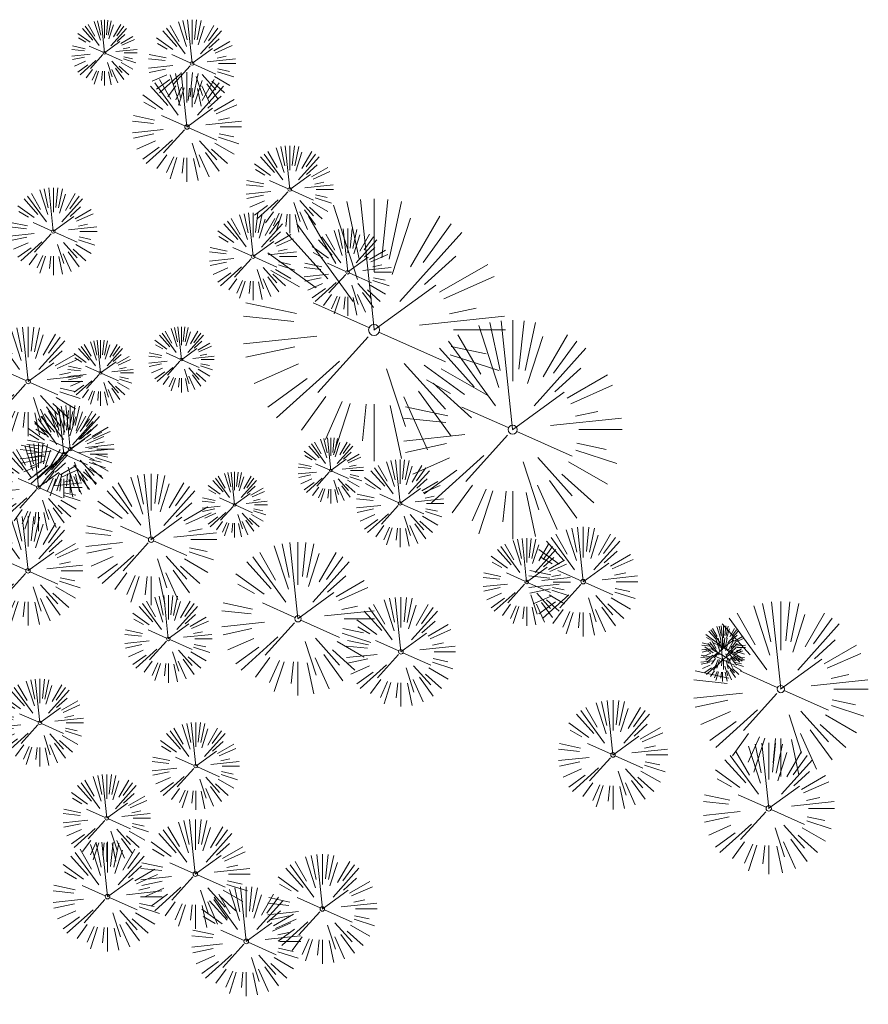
# Model space of a CAD drawing. Header units: feet. Extents: x 1134296 to 1140710, y 647902 to 649877.
# Tile 40 of 42: x 1135099 to 1135215, y 649267 to 649402. Entities that reach past the tile are written whole.
import ezdxf

# ---------------------------------------------------------------- set-up
doc = ezdxf.new("R2010")
doc.units = ezdxf.units.FT
doc.header["$MEASUREMENT"] = 0
for name, color, linetype in [('C-PRKG-ASPH', 5, 'Continuous'), ('G-TEXT-ST02', 2, 'Continuous'), ('G-XREF', 7, 'Continuous')]:
    doc.layers.add(name, color=color, linetype=linetype)
doc.layers.add('V-SITE-VEGE', color=8, linetype='Continuous', lineweight=18)

# ---------------------------------------------------------------- blocks, each defined once
blk = doc.blocks.new('V-SITE-VEGE-Coniferious Tree 2')
at = {"color": 0, "linetype": 'ByBlock'}
for p, q in [((-0.0575, 0.2704), (-0.104, 0.4891)), ((-0.0003, 0.0026), (-0.0523, 0.4973)), ((0, 0.2219), (0, 0.5)), ((0.0289, 0.2753), (0.0522, 0.4973)), ((0.0572, 0.2693), (0.1039, 0.4891)), ((-0.0626, 0.1926), (-0.1545, 0.4755)), ((-0.146, 0.2528), (-0.25, 0.433)), ((0.0685, 0.211), (0.1382, 0.4256)), ((0.1391, 0.2411), (0.25, 0.433)), ((-0.0791, 0.1089), (-0.2939, 0.4045)), ((0.1869, 0.2573), (0.2939, 0.4045)), ((-0.1757, 0.1951), (-0.3346, 0.3716)), ((0.0978, 0.1086), (0.3345, 0.3716)), ((-0.2201, 0.1599), (-0.4046, 0.2939)), ((0.192, 0.1729), (0.3116, 0.2806)), ((-0.2844, 0.1642), (-0.3931, 0.227)), ((0.2488, 0.1436), (0.433, 0.25)), ((0.2659, 0.1184), (0.4568, 0.2034)), ((-0.0009, -0.0007), (0.235, 0.1707)), ((-0.2961, 0.0629), (-0.4891, 0.1039)), ((-0.0199, 0.0089), (-0.2319, 0.1032)), ((0.2873, 0.0611), (0.3885, 0.0826)), ((-0.306, 0.0322), (-0.4973, 0.0523)), ((0.1731, 0.0182), (0.4972, 0.0523)), ((0.3025, 0), (0.5, 0)), ((-0.2183, -0.0229), (-0.4973, -0.0523)), ((-0.023, -0.0255), (-0.2138, -0.2374)), ((0.0185, -0.0083), (0.272, -0.1211)), ((-0.3022, -0.0642), (-0.4891, -0.1039)), ((0.2936, -0.0624), (0.4274, -0.0908)), ((0.2891, -0.094), (0.4755, -0.1545)), ((-0.2881, -0.1283), (-0.4568, -0.2034)), ((-0.132, -0.1189), (-0.3716, -0.3346)), ((0.0478, -0.1473), (0.1192, -0.3671)), ((0.1144, -0.1271), (0.2718, -0.3019)), ((0.2555, -0.1475), (0.433, -0.25)), ((-0.2545, -0.1849), (-0.4046, -0.2939)), ((0.2254, -0.2029), (0.3716, -0.3346)), ((-0.1843, -0.2536), (-0.2767, -0.3808)), ((0.1131, -0.2541), (0.2033, -0.4568)), ((0.1689, -0.2325), (0.2939, -0.4045)), ((-0.1214, -0.2725), (-0.1856, -0.4168)), ((-0.091, -0.2799), (-0.1545, -0.4755)), ((-0.0297, -0.2818), (-0.0443, -0.4216)), ((0, -0.2818), (0, -0.5)), ((0.061, -0.2873), (0.1039, -0.4891))]:
    blk.add_line(p, q, dxfattribs=at)
blk.add_circle((0, 0), 0.0208)
blk = doc.blocks.new('C_XBASE-PACTOLA_02403811')
at = {"layer": 'V-SITE-VEGE'}
for p, xscale, yscale, zscale in [((1135110.36, 649397.07), 8.999891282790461, 8.999891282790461, 8.999891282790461), ((1135121.67, 649386.91), 14.99981880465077, 14.99981880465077, 14.99981880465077), ((1135147.33, 649359.08), 35.99956513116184, 35.99956513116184, 35.99956513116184), ((1135099.89, 649352.03), 14.99981880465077, 14.99981880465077, 14.99981880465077), ((1135120.91, 649355.02), 8.999891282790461, 8.999891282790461, 8.999891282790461), ((1135166.33, 649345.43), 29.99963760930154, 29.99963760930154, 29.99963760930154), ((1135109.83, 649353.2), 8.999891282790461, 8.999891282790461, 8.999891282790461), ((1135141.39, 649339.82), 8.999891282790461, 8.999891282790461, 8.999891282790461), ((1135116.75, 649330.35), 17.99978256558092, 17.99978256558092, 17.99978256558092), ((1135128.21, 649335.13), 8.999891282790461, 8.999891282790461, 8.999891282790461), ((1135099.88, 649326.07), 14.99981880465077, 14.99981880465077, 14.99981880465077), ((1135176, 649324.58), 14.99981880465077, 14.99981880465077, 14.99981880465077), ((1135136.89, 649319.5), 20.99974632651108, 20.99974632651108, 20.99974632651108), ((1135151.01, 649314.97), 14.99981880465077, 14.99981880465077, 14.99981880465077), ((1135180.09, 649300.84), 14.99981880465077, 14.99981880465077, 14.99981880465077), ((1135201.44, 649293.5), 17.99978256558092, 17.99978256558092, 17.99978256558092), ((1135122.82, 649284.51), 14.99981880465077, 14.99981880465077, 14.99981880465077), ((1135110.77, 649281.41), 14.99981880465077, 14.99981880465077, 14.99981880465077), ((1135140.24, 649279.73), 14.99981880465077, 14.99981880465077, 14.99981880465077), ((1135129.8, 649275.28), 14.99981880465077, 14.99981880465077, 14.99981880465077)]:
    blk.add_blockref('V-SITE-VEGE-Coniferious Tree 2', p, dxfattribs=dict(at, xscale=xscale, yscale=yscale, zscale=zscale))
at = {"layer": 'V-SITE-VEGE', "rotation": 8.537736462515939e-07}
for p, xscale, yscale, zscale in [((1135122.37, 649395.61), 11.99985504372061, 11.99985504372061, 11.99985504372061), ((1135135.77, 649378.34), 11.99985504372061, 11.99985504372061, 11.99985504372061), ((1135103.35, 649372.58), 11.99985504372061, 11.99985504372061, 11.99985504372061), ((1135130.74, 649369.15), 11.99985504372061, 11.99985504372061, 11.99985504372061), ((1135143.71, 649367), 11.99985504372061, 11.99985504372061, 11.99985504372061), ((1135105.67, 649342.75), 11.99985504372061, 11.99985504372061, 11.99985504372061), ((1135104.79, 649342.06), 11.99985504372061, 11.99985504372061, 11.99985504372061), ((1135101.3, 649337.51), 11.99985504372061, 11.99985504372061, 11.99985504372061), ((1135150.89, 649335.32), 11.99985504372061, 11.99985504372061, 11.99985504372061), ((1135168.25, 649324.54), 11.99985504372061, 11.99985504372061, 11.99985504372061), ((1135119.12, 649316.74), 11.99985504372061, 11.99985504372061, 11.99985504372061), ((1135203.09, 649309.87), 23.99971008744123, 23.99971008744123, 23.99971008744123), ((1135195.25, 649315.57), 5.999927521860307, 5.999927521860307, 5.999927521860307), ((1135195.12, 649313.89), 5.999927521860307, 5.999927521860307, 5.999927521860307), ((1135101.5, 649305.25), 11.99985504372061, 11.99985504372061, 11.99985504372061), ((1135122.88, 649299.3), 11.99985504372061, 11.99985504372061, 11.99985504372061), ((1135110.68, 649292.17), 11.99985504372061, 11.99985504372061, 11.99985504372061)]:
    blk.add_blockref('V-SITE-VEGE-Coniferious Tree 2', p, dxfattribs=dict(at, xscale=xscale, yscale=yscale, zscale=zscale))
blk = doc.blocks.new('C_PHTCH-PACTOLA_02403811')
at = {"layer": 'C-PRKG-ASPH'}
h = blk.add_hatch(dxfattribs=at)
h.set_pattern_fill('ANSI31', color=256, scale=10, angle=70)
edge = h.paths.add_edge_path(flags=16)
edge.add_arc((1135093.57, 648760.36), 542, 143.5704, 153.2664, ccw=False)
edge.add_arc((1135093.57, 648760.36), 542, 133.8743, 143.5704, ccw=False)
edge.add_line((1134717.92, 649151.06), (1134791.74, 649222.04))
edge.add_arc((1134924.81, 649083.64), 192, 124.3358, 133.8743, ccw=False)
edge.add_line((1134816.52, 649242.18), (1134837.54, 649256.54))
edge.add_arc((1134886.61, 649184.7), 87, 64.8666, 124.3358, ccw=False)
edge.add_line((1134923.57, 649263.47), (1134945.86, 649253.01))
edge.add_arc((1134736.9, 648807.59), 492, 56.4591, 64.8666, ccw=False)
edge.add_line((1135008.74, 649217.67), (1135070.9, 649176.46))
edge.add_arc((1135036.64, 649124.78), 62, -10.868, 56.4591, ccw=False)
edge.add_line((1135097.53, 649113.09), (1135091.83, 649083.4))
edge.add_arc((1135001.48, 649100.74), 92, 337.8486, 349.132, ccw=False)
edge.add_line((1135086.69, 649066.05), (1135029.44, 648925.41))
edge.add_arc((1134573.75, 649110.92), 492, 335.736, 337.8486, ccw=False)
edge.add_line((1135022.29, 648908.74), (1134970.11, 648792.98))
edge.add_line((1134970.11, 648792.98), (1134955.07, 648759.62))
edge.add_arc((1134506.53, 648961.81), 492, 331.3466, 335.736, ccw=False)
edge.add_line((1134938.28, 648725.89), (1134902.77, 648660.9))
edge.add_arc((1134778.16, 648728.99), 142, 305.9573, 331.3466, ccw=False)
edge.add_line((1134861.54, 648614.05), (1134757.48, 648538.57))
edge.add_arc((1134835.58, 648430.91), 133, 125.9573, 166.4172)
edge.add_arc((1134672.28, 648470.36), 35, 244.1086, 346.4172, ccw=False)
edge.add_arc((1134691.46, 648509.91), 78.96, 214.9055, 244.1168, ccw=False)
edge.add_line((1134626.71, 648464.73), (1134623.06, 648469.96))
edge.add_arc((1134821.51, 648608.47), 242, 191.1168, 214.9138, ccw=False)
edge.add_line((1134584.05, 648561.81), (1134566.4, 648651.59))
edge.add_arc((1135049.17, 648746.46), 492, 187.9519, 191.1168, ccw=False)
edge.add_line((1134561.9, 648678.39), (1134552.83, 648743.38))
edge.add_arc((1134842.02, 648783.77), 292, 166.3961, 187.9519, ccw=False)
edge.add_line((1134558.21, 648852.45), (1134566.77, 648887.84))
edge.add_arc((1135093.57, 648760.36), 542, 158.0478, 166.3961, ccw=False)
edge.add_arc((1135093.57, 648760.36), 542, 153.2664, 158.0478, ccw=False)
edge = h.paths.add_edge_path()
edge.add_line((1134664.93, 648091.02), (1134641.75, 648097.24))
edge.add_arc((1135131.44, 647965.88), 507, 154.1155, 164.9841, ccw=False)
edge.add_arc((1135131.44, 647965.88), 507, 153.4315, 154.1155, ccw=False)
edge.add_arc((1134241.51, 648410.91), 488, 333.4315, 338.6384)
edge.add_line((1134695.99, 648233.15), (1134704.11, 648253.93))
edge.add_arc((1134529.03, 648322.41), 188, 338.6384, 377.1955)
edge.add_arc((1134651.31, 648360.25), 60, 17.1955, 74.9727)
edge.add_line((1134666.86, 648418.2), (1134661.5, 648419.81))
edge.add_arc((1134691.49, 648509.95), 95, 223.9419, 251.5981, ccw=False)
edge.add_arc((1134691.54, 648509.98), 95.06, 214.9166, 223.9393, ccw=False)
edge.add_line((1134613.59, 648455.57), (1134609.94, 648460.8))
edge.add_arc((1134821.51, 648608.47), 258, 191.1168, 214.9138, ccw=False)
edge.add_line((1134568.35, 648558.72), (1134550.7, 648648.51))
edge.add_arc((1135049.17, 648746.46), 508, 187.9519, 191.1168, ccw=False)
edge.add_line((1134546.06, 648676.18), (1134536.98, 648741.16))
edge.add_arc((1134842.02, 648783.77), 308, 166.3961, 187.9519, ccw=False)
edge.add_line((1134542.66, 648856.22), (1134551.22, 648891.6))
edge.add_arc((1135093.57, 648760.36), 558, 163.9213, 166.3961, ccw=False)
edge.add_arc((1134538.18, 648920.44), 20, 343.9213, 402.7699)
edge.add_line((1134552.86, 648934.02), (1134533.45, 648955.01))
edge.add_arc((1135093.57, 648760.36), 592.98, 146.01874, 160.8371, ccw=False)
edge.add_line((1134601.86, 649091.79), (1134616.58, 649064.03))
edge.add_arc((1134621, 649066.38), 5, 207.9516, 327.0741)
edge.add_arc((1135093.57, 648760.36), 558, 133.8743, 147.0741, ccw=False)
edge.add_line((1134706.83, 649162.6), (1134780.65, 649233.58))
edge.add_arc((1134924.81, 649083.64), 208, 124.3358, 133.8743, ccw=False)
edge.add_line((1134807.49, 649255.39), (1134828.52, 649269.75))
edge.add_arc((1134886.61, 649184.7), 103, 64.8666, 124.3358, ccw=False)
edge.add_line((1134930.36, 649277.95), (1134952.66, 649267.49))
edge.add_arc((1134736.9, 648807.59), 508, 56.4591, 64.8666, ccw=False)
edge.add_line((1135017.58, 649231), (1135079.74, 649189.8))
edge.add_arc((1135036.64, 649124.78), 78, -10.868, 56.4591, ccw=False)
edge.add_line((1135113.25, 649110.08), (1135107.54, 649080.38))
edge.add_arc((1135001.48, 649100.74), 108, 337.8486, 349.132, ccw=False)
edge.add_line((1135101.51, 649060.02), (1135044.25, 648919.38))
edge.add_arc((1134573.75, 649110.92), 508, 335.736, 337.8486, ccw=False)
edge.add_line((1135036.87, 648902.16), (1134969.66, 648753.05))
edge.add_arc((1134506.53, 648961.81), 508, 331.3466, 335.736, ccw=False)
edge.add_line((1134952.32, 648718.22), (1134916.81, 648653.23))
edge.add_arc((1134778.16, 648728.99), 158, 305.9573, 331.3466, ccw=False)
edge.add_line((1134870.94, 648601.1), (1134766.88, 648525.62))
edge.add_arc((1134835.58, 648430.91), 117, 125.9573, 162.2649)
edge.add_arc((1134752.71, 648457.41), 30, 162.2649, 196.8024)
edge.add_arc((1134835.58, 648430.91), 113, 170.9217, 197.5477)
edge.add_line((1134727.84, 648396.84), (1134731.16, 648386.32))
edge.add_arc((1134529.03, 648322.41), 212, 11.3401, 17.5477, ccw=False)
edge.add_arc((1134529.06, 648322.4), 211.97, -20.6491, 11.3422, ccw=False)
edge.add_arc((1134759.87, 648235.31), 34.72, 159.1872, 239.4136)
edge.add_line((1134742.2, 648205.42), (1134709.51, 648185.7))
edge.add_line((1134709.51, 648185.7), (1134699, 648181.01))
edge.add_arc((1135131.44, 647965.88), 483, 153.5512, 164.9841)

msp = doc.modelspace()

# ---------------------------------------------------------------- block references
at = {"layer": 'G-TEXT-ST02'}
msp.add_blockref('C_PHTCH-PACTOLA_02403811', (0, 0), dxfattribs=at)

# ---------------------------------------------------------------- next in the draw order: block references
at = {"layer": 'G-XREF'}
msp.add_blockref('C_XBASE-PACTOLA_02403811', (0, 0), dxfattribs=at)

doc.saveas('drawing.dxf')
